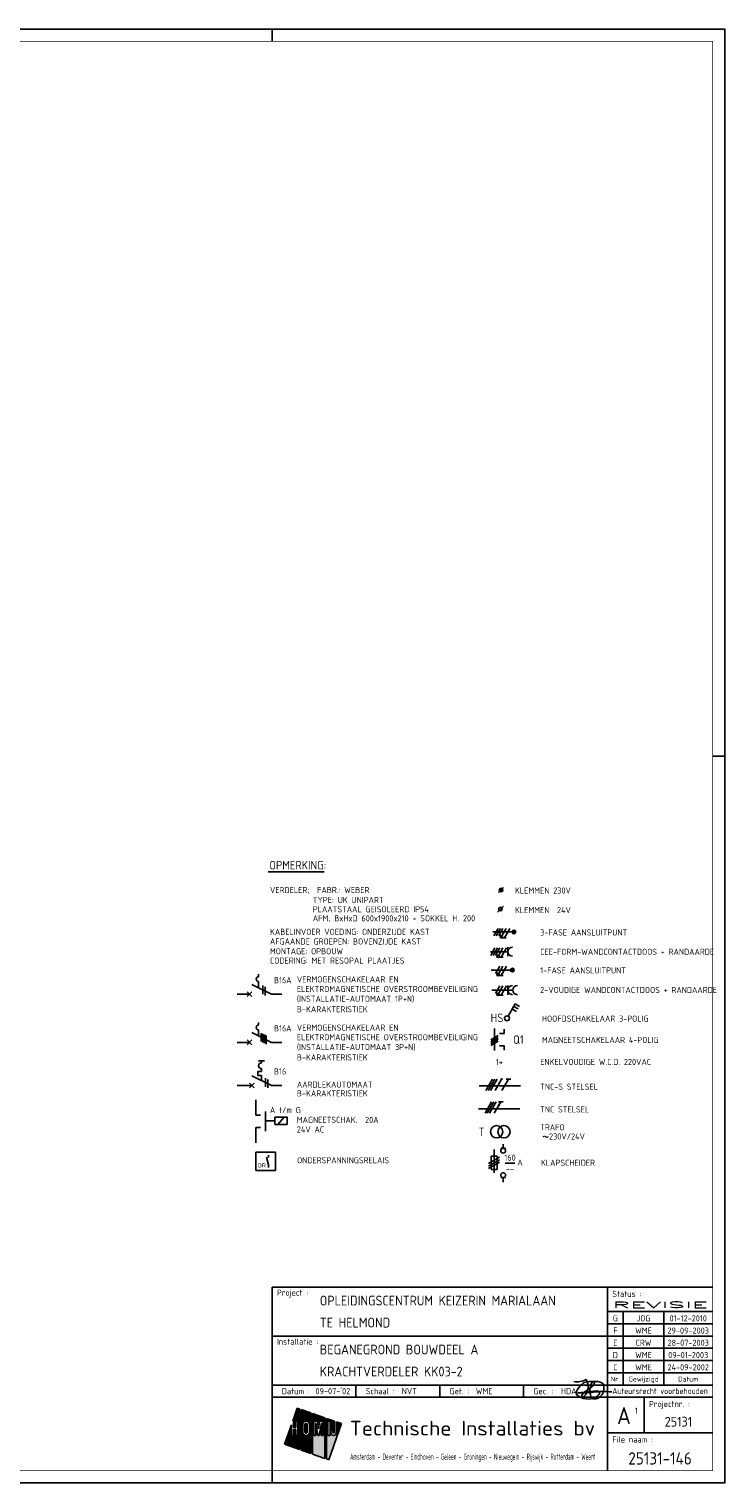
# Model space of a CAD drawing. Header units: millimetres. Extents: x 0 to 842, y 0 to 594.
# Tile 4 of 4: x 557 to 842, y 0 to 594. Entities that reach past the tile are written whole.
import ezdxf
from ezdxf.enums import TextEntityAlignment as Align

# ---------------------------------------------------------------- set-up
doc = ezdxf.new("R2010")
doc.units = ezdxf.units.MM
doc.linetypes.add('HIDDEN', pattern=[9.525, 6.35, -3.175])
doc.layers.get('0').update_dxf_attribs({"linetype": 'CONTINUOUS'})
for name, color, linetype in [('02-61-50-lijn050', 90, 'CONTINUOUS'), ('1', 7, 'CONTINUOUS'), ('40', 1, 'CONTINUOUS'), ('41', 2, 'CONTINUOUS'), ('70', 1, 'CONTINUOUS'), ('71', 2, 'CONTINUOUS'), ('EL$2B---_KADER', 4, 'CONTINUOUS'), ('LIJN025', 10, 'CONTINUOUS'), ('LIJN035', 50, 'CONTINUOUS'), ('LIJN050', 90, 'CONTINUOUS'), ('TEKST18', 210, 'CONTINUOUS'), ('TEKST25', 10, 'CONTINUOUS'), ('TEKST35', 50, 'CONTINUOUS'), ('TEKST50', 90, 'CONTINUOUS'), ('TEKST70', 130, 'CONTINUOUS')]:
    doc.layers.add(name, color=color, linetype=linetype)
doc.styles.add('5_0', font='iso.shx')
doc.styles.add('HELV', font='ISO.SHX')
doc.styles.add('ISO', font='ISO.SHX')
doc.styles.add('NEN', font='iso.shx')
doc.styles.add('ROMAND', font='romand')

# ---------------------------------------------------------------- blocks, each defined once
blk = doc.blocks.new('A1')
at = {"layer": 'LIJN025'}
for p, q in [((205, 589), (205, 594)), ((340.5, 589), (340.5, 594)), ((476, 589), (476, 594)), ((656, 589), (656, 594)), ((0, 297), (25, 297)), ((836, 297), (841, 297)), ((0, 148.5), (25, 148.5)), ((793, 80), (793, 5)), ((793, 70), (836, 70)), ((799.5, 70), (799.5, 40)), ((816, 70), (816, 40)), ((656, 60), (793, 60)), ((793, 65), (836, 65)), ((793, 60), (836, 60)), ((793, 55), (836, 55)), ((793, 50), (836, 50)), ((793, 45), (836, 45)), ((656, 40), (836, 40)), ((690.25, 35), (690.25, 40)), ((724.5, 35), (724.5, 40)), ((758.75, 35), (758.75, 40)), ((656, 35), (836, 35)), ((666.28, 30.55), (664.44, 25.28)), ((667.23, 30.22), (666.28, 30.55)), ((667.23, 13.64), (667.23, 30.22)), ((667.85, 30), (667.85, 13.42)), ((671.81, 28.62), (667.85, 30)), ((808, 35), (808, 20.5)), ((664.44, 25.28), (664.78, 25.28)), ((664.78, 25.28), (664.78, 22.62)), ((665.68, 22.62), (665.68, 25.28)), ((665.68, 25.28), (666.58, 25.28)), ((666.58, 25.28), (666.58, 19.41)), ((668.51, 23.91), (668.61, 24.43)), ((668.51, 20.8), (668.51, 23.91)), ((668.61, 24.43), (668.9, 24.86)), ((668.9, 24.86), (669.35, 25.18)), ((669.35, 25.18), (669.88, 25.28)), ((669.39, 23.89), (669.46, 24.14)), ((669.39, 20.81), (669.39, 23.89)), ((669.46, 24.14), (669.63, 24.32)), ((669.63, 24.32), (669.89, 24.39)), ((669.88, 25.28), (670.41, 25.18)), ((669.89, 24.39), (670.13, 24.32)), ((670.13, 24.32), (670.31, 24.14)), ((670.31, 24.14), (670.38, 23.89)), ((670.38, 23.89), (670.38, 20.81)), ((670.41, 25.18), (670.85, 24.88)), ((670.85, 24.88), (671.14, 24.45)), ((671.14, 24.45), (671.25, 23.91)), ((671.25, 23.91), (671.25, 20.8)), ((671.81, 12.03), (671.81, 28.62)), ((672.49, 28.38), (672.49, 11.8)), ((677.53, 26.61), (672.49, 28.38)), ((673.1, 25.28), (674.62, 25.28)), ((673.1, 19.41), (673.1, 25.28)), ((673.87, 24.56), (673.87, 19.41)), ((674.72, 19.41), (673.87, 24.56)), ((674.62, 25.28), (675, 22.14)), ((675, 22.14), (675.38, 25.28)), ((676.15, 24.56), (675.29, 19.41)), ((675.38, 25.28), (676.92, 25.28)), ((676.15, 19.41), (676.15, 24.56)), ((676.92, 25.28), (676.92, 19.41)), ((677.53, 10.03), (677.53, 26.61)), ((678.21, 26.37), (678.21, 9.79)), ((681.46, 25.24), (678.21, 26.37)), ((678.81, 25.28), (679.69, 25.28)), ((678.81, 19.41), (678.81, 25.28)), ((679.14, 9.47), (684.31, 24.24)), ((679.69, 25.28), (679.69, 19.41)), ((681.46, 20.62), (681.46, 25.24)), ((682.31, 24.94), (682.31, 20.61)), ((684.31, 24.24), (682.31, 24.94)), ((663.88, 23.67), (661.11, 15.78)), ((663.88, 19.41), (663.88, 23.67)), ((664.78, 19.41), (663.88, 19.41)), ((664.78, 22.62), (665.68, 22.62)), ((664.78, 21.86), (664.78, 19.41)), ((665.68, 21.86), (664.78, 21.86)), ((665.68, 19.41), (665.68, 21.86)), ((666.58, 19.41), (665.68, 19.41)), ((668.61, 20.28), (668.51, 20.8)), ((668.91, 19.82), (668.61, 20.28)), ((669.37, 19.52), (668.91, 19.82)), ((669.91, 19.41), (669.37, 19.52)), ((669.45, 20.57), (669.39, 20.81)), ((669.64, 20.38), (669.45, 20.57)), ((669.89, 20.32), (669.64, 20.38)), ((670.14, 20.38), (669.89, 20.32)), ((670.43, 19.53), (669.91, 19.41)), ((670.32, 20.56), (670.14, 20.38)), ((670.38, 20.81), (670.32, 20.56)), ((670.86, 19.83), (670.43, 19.53)), ((671.15, 20.26), (670.86, 19.83)), ((671.25, 20.8), (671.15, 20.26)), ((673.87, 19.41), (673.1, 19.41)), ((675.29, 19.41), (674.72, 19.41)), ((676.92, 19.41), (676.15, 19.41)), ((679.69, 19.41), (678.81, 19.41)), ((680.02, 21.54), (680.88, 21.54)), ((680.02, 20.61), (680.02, 21.54)), ((680.09, 20.16), (680.02, 20.61)), ((680.34, 19.76), (680.09, 20.16)), ((680.7, 19.5), (680.34, 19.76)), ((681.16, 19.41), (680.7, 19.5)), ((680.88, 21.54), (680.88, 20.62)), ((680.88, 20.62), (680.97, 20.41)), ((680.97, 20.41), (681.17, 20.33)), ((681.61, 19.5), (681.16, 19.41)), ((681.17, 20.33), (681.37, 20.41)), ((681.37, 20.41), (681.46, 20.62)), ((681.99, 19.77), (681.61, 19.5)), ((682.24, 20.17), (681.99, 19.77)), ((682.31, 20.61), (682.24, 20.17)), ((793, 20.5), (836, 20.5)), ((661.11, 15.78), (667.23, 13.64)), ((667.85, 13.42), (671.81, 12.03)), ((672.49, 11.8), (677.53, 10.03)), ((678.21, 9.79), (679.14, 9.47)), ((205, 0), (205, 5)), ((340.5, 0), (340.5, 5)), ((476, 0), (476, 5)), ((656, 0), (656, 5))]:
    blk.add_line(p, q, dxfattribs=at)
blk.add_lwpolyline([(0, 0), (0, 594), (841, 594), (841, 0)], close=True, dxfattribs=at)
for points in [[(664.44, 25.28), (666.28, 30.55), (667.23, 25.28), (667.23, 30.22)], [(667.85, 25.28), (667.85, 30), (671.81, 25.28), (671.81, 28.62)], [(664.78, 22.62), (664.78, 25.28), (665.68, 22.62), (665.68, 25.28)], [(666.58, 19.41), (666.58, 25.28), (667.23, 19.41), (667.23, 25.28)], [(669.35, 25.18), (667.85, 25.28), (669.88, 25.28), (667.85, 25.28)], [(668.9, 24.86), (667.85, 25.28), (669.35, 25.18), (667.85, 25.28)], [(668.61, 24.43), (667.85, 25.28), (668.9, 24.86), (667.85, 25.28)], [(667.85, 23.91), (667.85, 25.28), (668.51, 23.91), (668.61, 24.43)], [(667.85, 20.8), (667.85, 23.91), (668.51, 20.8), (668.51, 23.91)], [(669.39, 23.89), (669.46, 24.14), (670.38, 23.89), (670.31, 24.14)], [(669.39, 20.81), (669.39, 23.89), (670.38, 20.81), (670.38, 23.89)], [(669.46, 24.14), (669.63, 24.32), (670.31, 24.14), (670.13, 24.32)], [(669.63, 24.32), (669.89, 24.39), (670.13, 24.32), (669.89, 24.39)], [(670.41, 25.18), (669.88, 25.28), (670.41, 25.18), (671.81, 25.28)], [(670.85, 24.88), (670.41, 25.18), (670.85, 24.88), (671.81, 25.28)], [(671.14, 24.45), (670.85, 24.88), (671.14, 24.45), (671.81, 25.28)], [(671.25, 23.91), (671.14, 24.45), (671.81, 23.91), (671.81, 25.28)], [(671.25, 20.8), (671.25, 23.91), (671.81, 20.8), (671.81, 23.91)], [(672.49, 25.28), (672.49, 28.38), (677.53, 25.28), (677.53, 26.61)], [(672.49, 19.41), (672.49, 25.28), (673.1, 19.41), (673.1, 25.28)], [(673.87, 19.41), (673.87, 24.56), (674.72, 19.41), (673.87, 24.56)], [(675, 22.14), (674.62, 25.28), (675, 22.14), (675.38, 25.28)], [(675.29, 19.41), (676.15, 24.56), (676.15, 19.41), (676.15, 24.56)], [(676.92, 19.41), (676.92, 25.28), (677.53, 19.41), (677.53, 25.28)], [(679.69, 25.28), (678.21, 26.37), (681.46, 25.24), (678.21, 26.37)], [(678.81, 25.28), (678.21, 26.37), (679.69, 25.28), (678.21, 26.37)], [(678.21, 19.41), (678.21, 26.37), (678.81, 19.41), (678.81, 25.28)], [(679.69, 25.24), (679.69, 25.28), (681.46, 25.24)], [(679.69, 21.54), (679.69, 25.24), (681.46, 21.54), (681.46, 25.24)], [(682.31, 20.61), (682.31, 24.94), (683.04, 20.61), (684.31, 24.24)], [(661.11, 15.78), (662.39, 19.41), (667.23, 13.64), (667.23, 19.41)], [(662.39, 19.41), (663.88, 23.67), (663.88, 19.41), (663.88, 23.67)], [(664.78, 19.41), (664.78, 21.86), (665.68, 19.41), (665.68, 21.86)], [(667.85, 19.41), (668.51, 20.8), (667.85, 19.41), (668.61, 20.28)], [(667.85, 19.41), (667.85, 20.8), (667.85, 19.41), (668.51, 20.8)], [(667.85, 19.41), (668.61, 20.28), (667.85, 19.41), (668.91, 19.82)], [(667.85, 19.41), (668.91, 19.82), (667.85, 19.41), (669.37, 19.52)], [(667.85, 19.41), (669.37, 19.52), (667.85, 19.41), (669.91, 19.41)], [(667.85, 13.42), (667.85, 19.41), (671.81, 12.03), (671.81, 19.41)], [(669.45, 20.57), (669.39, 20.81), (670.32, 20.56), (670.38, 20.81)], [(669.64, 20.38), (669.45, 20.57), (670.14, 20.38), (670.32, 20.56)], [(669.89, 20.32), (669.64, 20.38), (669.89, 20.32), (670.14, 20.38)], [(669.91, 19.41), (670.43, 19.53), (669.91, 19.41), (671.81, 19.41)], [(670.43, 19.53), (670.86, 19.83), (670.43, 19.53), (671.81, 19.41)], [(670.86, 19.83), (671.15, 20.26), (670.86, 19.83), (671.81, 19.41)], [(671.81, 19.41), (671.15, 20.26), (671.81, 20.8), (671.25, 20.8)], [(672.49, 11.8), (672.49, 19.41), (677.53, 10.03), (677.53, 19.41)], [(678.21, 9.79), (678.21, 19.41), (679.14, 9.47), (682.62, 19.41)], [(679.69, 19.41), (679.69, 21.54), (680.02, 20.61), (680.02, 21.54)], [(679.69, 19.41), (680.02, 20.61), (679.69, 19.41), (680.09, 20.16)], [(679.69, 19.41), (680.09, 20.16), (679.69, 19.41), (680.34, 19.76)], [(679.69, 19.41), (680.34, 19.76), (679.69, 19.41), (680.7, 19.5)], [(679.69, 19.41), (680.7, 19.5), (679.69, 19.41), (681.16, 19.41)], [(680.02, 20.61), (680.02, 21.54), (680.09, 20.16), (680.02, 20.61)], [(681.46, 20.62), (680.88, 21.54), (681.46, 20.62), (681.46, 21.54)], [(681.37, 20.41), (680.88, 21.54), (681.46, 20.62), (680.88, 21.54)], [(681.17, 20.33), (680.88, 21.54), (681.37, 20.41), (680.88, 21.54)], [(680.97, 20.41), (680.88, 21.54), (681.17, 20.33), (680.88, 21.54)], [(680.88, 20.62), (680.88, 21.54), (680.97, 20.41), (680.88, 21.54)], [(681.16, 19.41), (682.62, 19.41), (681.61, 19.5), (682.62, 19.41)], [(682.62, 19.41), (681.61, 19.5), (682.62, 19.41), (681.99, 19.77)], [(682.62, 19.41), (681.99, 19.77), (683.04, 20.61), (682.24, 20.17)], [(682.24, 20.17), (682.31, 20.61), (682.24, 20.17), (683.04, 20.61)]]:
    blk.add_solid(points, dxfattribs=at)
at = {"layer": 'LIJN050'}
for p, q in [((836, 80), (656, 80)), ((656, 80), (656, 5))]:
    blk.add_line(p, q, dxfattribs=at)
at = {"layer": 'LIJN050', "const_width": 0.2}
blk.add_lwpolyline([(836, 5), (836, 589), (25, 589), (25, 5)], close=True, dxfattribs=at)
at = {"layer": 'TEKST18', "style": 'ISO'}
for s, p in [('Nr.', (796.25, 41.43)), ('Gewijzigd', (807.75, 41.43)), ('Datum', (826, 41.43))]:
    blk.add_text(s, height=2, dxfattribs=at).set_placement(p, align=Align.CENTER)
at = {"layer": 'TEKST18', "style": 'ISO', "width": 0.67468}
blk.add_text('Amsterdam - Deventer - Eindhoven - Geleen - Groningen - Nieuwegein - Rijswijk - Rotterdam - Weert', height=2.5, dxfattribs=at).set_placement((687.88, 9.47), (788, 9.47), align=Align.FIT)
at = {"layer": 'TEKST25', "style": 'ISO'}
for s, p in [('Project :', (658, 76.5)), ('Status :', (795, 76)), ('Installatie :', (658, 56.5)), ('Datum :', (660, 36.25)), ('Schaal :', (694.25, 36.25)), ('Get. :', (728.5, 36.25)), ('Gec. :', (762.75, 36.25)), ('Projectnr. :', (810, 31)), ('File naam :', (795, 16.5))]:
    blk.add_text(s, height=2.5, dxfattribs=at).set_placement(p)
at = {"layer": 'TEKST25', "style": 'ISO', "width": 1.015814}
blk.add_text('Auteursrecht voorbehouden', height=2.5, dxfattribs=at).set_placement((795, 36.3), (834, 36.3), align=Align.FIT)
at = {"layer": 'TEKST25', "style": 'ROMAND', "width": 2.899115}
blk.add_attdef('STATUS', text='', height=2.5, dxfattribs=at).set_placement((795, 71.5), (834, 71.5), align=Align.FIT)
at = {"layer": 'TEKST25', "style": 'ISO'}
for tag, p in [('E', (796.25, 66)), ('NAAM-E', (807.75, 66)), ('DATUM-E', (826, 66)), ('D', (796.25, 61)), ('NAAM-D', (807.75, 61)), ('DATUM-D', (826, 61)), ('C', (796.25, 56)), ('B', (796.25, 51)), ('NAAM-B', (807.75, 51)), ('NAAM-C', (807.75, 56)), ('DATUM-B', (826, 51)), ('DATUM-C', (826, 56)), ('A', (796.25, 46)), ('NAAM-A', (807.75, 46)), ('DATUM-A', (826, 46))]:
    blk.add_attdef(tag, text='', height=2.5, dxfattribs=at).set_placement(p, align=Align.CENTER)
for tag, p in [('DATUM', (673.75, 36.25)), ('SCHAAL', (709, 36.25)), ('GETEKEND', (739.25, 36.25)), ('GECONTOL.', (774, 36.25)), ('FORMAAT', (804.25, 28.25))]:
    blk.add_attdef(tag, p, '', height=2.5, dxfattribs=at)
at = {"layer": 'TEKST35', "style": 'ISO'}
for tag, p in [('PROJECT', (675.5, 72.5)), ('PLAATS', (675.5, 63.5)), ('INSTALLATIE-REGEL1', (675.5, 52.5)), ('INSTALLATIE-REGEL2', (675.5, 43.5))]:
    blk.add_attdef(tag, p, '', height=4, dxfattribs=at)
blk.add_attdef('PROJ.NR.', text='', height=4, dxfattribs=at).set_placement((822, 23), align=Align.CENTER)
at = {"layer": 'TEKST50', "style": 'HELV', "width": 1.169753}
blk.add_text('Technische Installaties bv', height=6, dxfattribs=at).set_placement((687.72, 19.36), (787.99, 19.36), align=Align.FIT)
at = {"layer": 'TEKST50', "style": 'ISO'}
blk.add_attdef('FILE-NAAM', text='', height=5, dxfattribs=at).set_placement((814.5, 7.5), align=Align.CENTER)
at = {"layer": 'TEKST70', "style": 'HELV'}
blk.add_text('A', height=7, dxfattribs=at).set_placement((799.75, 24), align=Align.CENTER)
blk = doc.blocks.new('PRHDAA4')
at = {"layer": '02-61-50-lijn050', "color": 50, "linetype": 'ByBlock', "flags": 128}
blk.add_lwpolyline([(1.04, 2.03, 0.043806), (-6.39, 1.89, -0.031193), (-12.8, 1.6), (-7.61, 2.16, 0.003454), (-5.1, 2.36, -0.231177), (-3.95, 1.92, -0.175519), (-3.92, 1.42, -0.153375), (-4.6, 0.4, -0.056813), (-5.76, -0.34, -0.100205), (-8.11, -0.94, -0.16296), (-12.67, 0.33, -0.379529), (-13.36, 2.09, -0.14016), (-11.01, 5.21, -0.143334), (-9.14, 6.05, -0.06258), (-4.67, 6.18, -0.12688), (-2.65, 5.49, -0.169413), (-2.32, 4.96, -0.095564), (-2.27, 2.38, -0.080055), (-2.63, 1.34, -0.126486), (-4.26, -0.44, -0.214891), (-6.48, -0.78, -0.203106), (-7.05, -0.45, -0.121177), (-7.75, 1.16, -0.121604), (-7.51, 4.45, -0.010614), (-7.31, 5.13, -0.021915), (-7.04, 5.72, -0.15615), (-6.41, 6.24, -0.050224), (-6.16, 6.3, -0.295436), (-5.97, 6.21, -0.250173), (-5.94, 5.68, -0.167384), (-8.57, 2.94, 0.121525), (-11.08, 0.82, 0.14194), (-11.19, 0.5, 0.153562), (-11.18, 0.3, 0.520832), (-10.31, 0.11, 0.362036), (-9.35, 7.05, -0.145439), (-14.41, 6.19)], format="xyb", dxfattribs=at)
blk = doc.blocks.new('T1146')
at = {"layer": '71'}
for p, q in [((-4, 0), (-4, -8)), ((0, -1.5), (-2, -1.5)), ((0, -6.5), (-2, -6.5))]:
    blk.add_line(p, q, dxfattribs=at)
blk = doc.blocks.new('RWS023', base_point=(227, 181))
at = {"layer": '40', "style": 'NEN'}
blk.add_text('~', height=5, dxfattribs=at).set_placement((223.5, 179.5))
blk = doc.blocks.new('KLAPSCHRENVOOI')
at = {"layer": '1', "color": 1}
for p, q in [((-16.95, 1.46), (-21.45, -1.14)), ((-16.95, 0.46), (-21.45, -2.14)), ((-16.95, -0.54), (-21.45, -3.14))]:
    blk.add_line(p, q, dxfattribs=at)
at = {"layer": '1', "color": 2}
for p, q in [((-20.45, 1.91), (-17.95, 1.91)), ((-20.45, -3.59), (-20.45, 1.91)), ((-19.2, 4.66), (-19.2, -4.84)), ((-17.95, 1.91), (-17.95, -3.59)), ((-16.5, 5.16), (-14.5, 5.16)), ((-17.95, -3.59), (-20.45, -3.59)), ((-14.5, -6.84), (-16.5, -6.84))]:
    blk.add_line(p, q, dxfattribs=at)
at = {"layer": '70'}
blk.add_line((-14.69, -0.96), (-10.69, -0.96), dxfattribs=at)
at = {"layer": '71'}
for centre in [(-15.5, 4.16), (-15.5, -5.84)]:
    blk.add_circle(centre, 1, dxfattribs=at)
at = {"layer": 'LIJN035'}
for p, q in [((-15.5, 5.16), (-15.5, 6.76)), ((-15.5, -6.84), (-15.5, -8.69))]:
    blk.add_line(p, q, dxfattribs=at)
at = {"layer": '40', "style": 'NEN'}
for s, p in [('160', (-12.69, 0.04)), ('--', (-12.69, -4.46))]:
    blk.add_text(s, height=2.5, dxfattribs=at).set_placement(p, align=Align.CENTER)
blk.add_text('A', height=2.5, dxfattribs=at).set_placement((-9.69, -1.96))
at = {"layer": 'TEKST25', "style": 'ISO'}
blk.add_text('KLAPSCHEIDER', height=2.5, dxfattribs=at).set_placement((-0.06, -2.04))

msp = doc.modelspace()

# ---------------------------------------------------------------- linework, layer by layer
at = {"color": 50}
for p, q in [((740.66, 162.18), (757.53, 162.18)), ((740.33, 152.88), (757.21, 152.88))]:
    msp.add_line(p, q, dxfattribs=at)
at = {"color": 10}
for p, q in [((743.33, 160.31), (746.03, 165)), ((744.26, 160.31), (746.97, 165)), ((745.2, 160.31), (747.91, 165)), ((747.08, 160.31), (749.78, 165)), ((749.89, 160.31), (752.59, 165)), ((751.66, 165), (753.53, 165)), ((743, 151.01), (745.71, 155.7)), ((743.94, 151.01), (746.64, 155.7)), ((744.88, 151.01), (747.58, 155.7)), ((746.75, 151.01), (749.46, 155.7)), ((748.52, 155.7), (750.39, 155.7))]:
    msp.add_line(p, q, dxfattribs=at)
at = {"color": 10, "const_width": 0.469}
for points in [[(749.58, 165.11, 1), (749.99, 164.88, 1)], [(748.44, 154.41, 1), (748.85, 154.17, 1)]]:
    msp.add_lwpolyline(points, format="xyb", close=True, dxfattribs=at)
at = {"layer": '1', "color": 1}
for p, q in [((748.34, 226.56), (746.59, 223.53)), ((749.34, 226.56), (747.59, 223.53)), ((750.34, 226.56), (748.59, 223.53)), ((751.59, 226.56), (749.87, 223.57)), ((753.09, 226.56), (750.91, 222.77)), ((747.07, 218.56), (745.32, 215.53)), ((748.07, 218.56), (746.32, 215.53)), ((749.07, 218.56), (747.32, 215.53)), ((750.32, 218.56), (748.6, 215.57)), ((751.82, 218.56), (749.64, 214.77)), ((749.07, 211.16), (747.32, 208.13)), ((750.32, 211.16), (748.6, 208.17)), ((751.82, 211.16), (749.64, 207.37)), ((749.07, 203.06), (747.32, 200.03)), ((750.32, 203.06), (748.6, 200.07)), ((751.82, 203.06), (749.64, 199.27))]:
    msp.add_line(p, q, dxfattribs=at)
at = {"layer": '1', "color": 2}
for p, q in [((647.73, 203.69), (655.77, 199.67)), ((647.73, 183.99), (655.77, 179.97)), ((651.73, 172.46), (651.73, 171.66)), ((647.73, 166.39), (655.77, 162.37)), ((651.73, 168.06), (650.13, 168.06)), ((650.13, 168.06), (650.13, 166.46)), ((650.13, 166.46), (651.73, 166.46)), ((651.73, 169.26), (651.73, 168.06)), ((651.73, 166.46), (651.73, 164.4))]:
    msp.add_line(p, q, dxfattribs=at)
at = {"layer": '1', "color": 1}
for centre in [(749.62, 223.13), (748.35, 215.13), (748.35, 207.73), (748.35, 199.63)]:
    msp.add_circle(centre, 0.5, dxfattribs=at)
at = {"layer": '1', "color": 2}
msp.add_arc((651.73, 170.46), 1.2, 90, 270, dxfattribs=at)
at = {"layer": '40'}
msp.add_line((750.56, 235.71), (748.06, 233.21), dxfattribs=at)
at = {"layer": '40', "color": 2}
msp.add_circle((749.31, 234.46), 0.75, dxfattribs=at)
at = {"layer": '70'}
for p, q in [((748.56, 241.21), (750.56, 243.21)), ((751.68, 222.77), (750.13, 222.77)), ((750.41, 214.77), (748.86, 214.77)), ((652.23, 203.19), (652.23, 199.69)), ((653.23, 202.69), (653.23, 199.19)), ((750.41, 207.37), (748.86, 207.37)), ((750.41, 199.27), (748.86, 199.27)), ((651.6, 183.8), (651.6, 180.3)), ((652.25, 183.48), (652.25, 179.98)), ((652.89, 183.16), (652.89, 179.66)), ((653.54, 182.83), (653.54, 179.33)), ((745.33, 181.03), (748.36, 182.78)), ((748.36, 182.03), (745.33, 180.28)), ((745.33, 179.53), (748.36, 181.28)), ((745.33, 178.78), (748.36, 180.53)), ((653.31, 165.37), (653.31, 161.87)), ((654.31, 164.87), (654.31, 161.37))]:
    msp.add_line(p, q, dxfattribs=at)
at = {"layer": '70', "const_width": 0.5}
for points in [[(749.37, 223.13, 1), (749.87, 223.13, 1)], [(748.1, 215.13, 1), (748.6, 215.13, 1)], [(748.1, 207.73, 1), (748.6, 207.73, 1)], [(748.1, 199.63, 1), (748.6, 199.63, 1)]]:
    msp.add_lwpolyline(points, format="xyb", close=True, dxfattribs=at)
at = {"layer": '71'}
for p, q in [((745.28, 217.04), (752.37, 217.04)), ((752.37, 215.16), (752.37, 218.91)), ((650.52, 206.8), (650.52, 207.8)), ((650.52, 202.3), (650.52, 204.8)), ((752.37, 199.48), (752.37, 203.23)), ((745.77, 201.36), (754.37, 201.36)), ((752.48, 190.7), (755.38, 195.72)), ((754.13, 193.56), (755.86, 192.56)), ((754.75, 194.64), (756.49, 193.64)), ((755.38, 195.72), (757.11, 194.72)), ((650.52, 187.1), (650.52, 188.1)), ((650.52, 182.6), (650.52, 185.1)), ((746.85, 185.65), (746.85, 176.65)), ((750.85, 183.65), (748.85, 183.65)), ((750.85, 178.65), (748.85, 178.65)), ((646.73, 163.37), (648.73, 161.37)), ((646.73, 161.37), (648.73, 163.37)), ((662.11, 149.38), (657.11, 149.38)), ((657.11, 149.38), (657.11, 146.38)), ((662.11, 146.38), (662.11, 149.38)), ((657.11, 146.38), (662.11, 146.38)), ((657.45, 135.2), (649.35, 135.2)), ((649.35, 135.2), (649.35, 127.7)), ((654.53, 129.96), (653.77, 133.06)), ((657.45, 127.7), (657.45, 135.2)), ((649.35, 127.7), (657.45, 127.7))]:
    msp.add_line(p, q, dxfattribs=at)
for centre, radius in [((749.56, 242.21), 0.75), ((749.56, 242.21), 0.5), ((749.56, 242.21), 0.25), ((754.78, 225.12), 0.75), ((754.78, 225.12), 0.5), ((754.78, 225.12), 0.25), ((754.2, 209.54), 0.75), ((754.2, 209.54), 0.5), ((754.2, 209.54), 0.25), ((751.97, 189.84), 1), ((747.75, 143.5), 2.5), ((750.75, 143.5), 2.5)]:
    msp.add_circle(centre, radius, dxfattribs=at)
for centre, radius in [((754.25, 217.04), 1.88), ((650.52, 205.8), 1), ((754.25, 201.36), 1.88), ((756.25, 201.36), 1.88), ((650.52, 186.1), 1)]:
    msp.add_arc(centre, radius, 90, 270, dxfattribs=at)
at = {"layer": 'LIJN025', "linetype": 'Continuous'}
msp.add_line((654.41, 249.62), (677.29, 249.62), dxfattribs=at)
at = {"layer": 'LIJN025', "color": 2, "linetype": 'Continuous'}
for p, q in [((645.81, 198.69), (647.78, 200.67)), ((645.81, 200.67), (647.78, 198.69)), ((645.81, 180.97), (647.78, 178.99)), ((645.81, 178.99), (647.78, 180.97))]:
    msp.add_line(p, q, dxfattribs=at)
at = {"layer": 'LIJN025', "color": 1, "linetype": 'Continuous'}
msp.add_line((658.41, 146.38), (660.92, 149.38), dxfattribs=at)
at = {"layer": 'LIJN025', "color": 2, "linetype": 'HIDDEN', "ltscale": 2.5}
msp.add_line((657.11, 147.88), (653.34, 147.88), dxfattribs=at)
at = {"layer": 'LIJN035'}
for p, q in [((754.28, 225.12), (746.2, 225.12)), ((753.7, 209.54), (745.5, 209.54)), ((646.8, 199.68), (641.72, 199.68)), ((655.77, 199.67), (659.97, 199.67)), ((750.85, 183.65), (750.85, 185.45)), ((646.8, 179.98), (641.72, 179.98)), ((655.77, 179.97), (659.97, 179.97)), ((750.85, 176.85), (750.85, 178.65)), ((647.74, 162.38), (641.72, 162.38)), ((655.77, 162.37), (659.97, 162.37)), ((649.34, 150.22), (649.34, 156.51)), ((649.34, 138.94), (649.34, 145.22)), ((654.53, 133.93), (654.53, 132.95)), ((654.53, 129.96), (654.53, 128.83))]:
    msp.add_line(p, q, dxfattribs=at)
at = {"layer": 'LIJN050'}
msp.add_line((650.52, 172.46), (652.92, 172.46), dxfattribs=at)

# ---------------------------------------------------------------- block references
at = {"layer": '40'}
msp.add_blockref('RWS023', (769.75, 140.3), dxfattribs=at)
at = {"layer": 'EL$2B---_KADER'}
msp.add_blockref('A1', (0, 0), dxfattribs=at).add_auto_attribs({'NAAM-E': 'JOG', 'NAAM-D': 'WME', 'NAAM-C': 'CRW', 'NAAM-B': 'WME', 'NAAM-A': 'WME', 'STATUS': 'REVISIE', 'FILE-NAAM': '25131-146', 'SCHAAL': 'NVT', 'INSTALLATIE-REGEL2': 'KRACHTVERDELER KK03-2', 'INSTALLATIE-REGEL1': 'BEGANEGROND BOUWDEEL A', 'DATUM': "09-07-'02", 'PLAATS': 'TE HELMOND', 'PROJECT': 'OPLEIDINGSCENTRUM KEIZERIN MARIALAAN', 'GETEKEND': 'WME', 'GECONTOL.': 'HDA', 'C': 'E', 'B': 'D', 'A': 'C', 'E': 'G', 'D': 'F', 'PROJ.NR.': '25131', 'DATUM-C': '28-07-2003', 'DATUM-B': '09-01-2003', 'DATUM-A': '24-09-2002', 'FORMAAT': '1', 'DATUM-E': '01-12-2010', 'DATUM-D': '29-09-2003'})
at = {"layer": 'LIJN025', "color": 2, "linetype": 'Continuous', "rotation": 180}
msp.add_blockref('T1146', (649.34, 143.72), dxfattribs=at)
at = {"layer": 'LIJN025'}
for name, p in [('KLAPSCHRENVOOI', (765.9, 131.6)), ('PRHDAA4', (793.7, 35.2))]:
    msp.add_blockref(name, p, dxfattribs=at)

# ---------------------------------------------------------------- texts
at = {"layer": '40', "style": 'NEN'}
for s, height, p in [('B16', 2.5, (656.77, 204.17)), ('A', 2.5, (661.77, 204.17)), ('B16', 2.5, (656.77, 184.47)), ('A', 2.5, (661.77, 184.47)), ('B16', 2.5, (656.77, 166.87)), ('230V/24V', 2.5, (769.15, 140.3)), ('OR', 1.8, (650.12, 128.86))]:
    msp.add_text(s, height=height, dxfattribs=at).set_placement(p)
at = {"layer": '41', "style": 'NEN'}
msp.add_text('T', height=3.5, dxfattribs=at).set_placement((742.85, 141.7), align=Align.RIGHT)
at = {"layer": 'TEKST25'}
for s, style, p in [('VERDELER;  FABR.: WEBER', 'ISO', (655.14, 240.99)), ('TYPE: UK UNIPART', 'ISO', (672.64, 236.93)), ('KLEMMEN 230V', 'ISO', (755.22, 240.79)), ('AFM; BxHxD 600x1900x210 + SOKKEL H. 200', 'ISO', (672.64, 229.43)), ('PLAATSTAAL GEISOLEERD IP54', 'ISO', (672.64, 233.13)), ('KLEMMEN  24V', 'ISO', (755.22, 232.79)), ('KABELINVOER VOEDING: ONDERZIJDE KAST', 'ISO', (655.14, 223.92)), ('3-FASE AANSLUITPUNT', 'ISO', (765.54, 223.65)), ('AFGAANDE GROEPEN: BOVENZIJDE KAST', 'ISO', (655.14, 219.97)), ('CODERING: MET RESOPAL PLAATJES', 'ISO', (655.14, 212.16)), ('MONTAGE: OPBOUW', 'ISO', (655.14, 215.99)), ('CEE-FORM-WANDCONTACTDOOS + RANDAARDE', 'ISO', (765.54, 215.75)), ('1-FASE AANSLUITPUNT', 'ISO', (765.54, 208.15)), ('VERMOGENSCHAKELAAR EN ', 'ISO', (666.14, 204.48)), ('ELEKTROMAGNETISCHE OVERSTROOMBEVEILIGING', 'ISO', (666.14, 200.55)), ('2-VOUDIGE WANDCONTACTDOOS + RANDAARDE', 'ISO', (765.54, 200.15)), ('(INSTALLATIE-AUTOMAAT 1P+N)', 'ISO', (666.14, 196.55)), ('B-KARAKTERISTIEK', 'ISO', (666.14, 192.3)), ('HOOFDSCHAKELAAR 3-POLIG', 'ISO', (766.24, 188.45)), ('VERMOGENSCHAKELAAR EN ', 'ISO', (666.14, 184.78)), ('(INSTALLATIE-AUTOMAAT 3P+N)', 'ISO', (666.14, 176.85)), ('ELEKTROMAGNETISCHE OVERSTROOMBEVEILIGING', 'ISO', (666.14, 180.85)), ('MAGNEETSCHAKELAAR 4-POLIG', 'ISO', (766.24, 179.75)), ('B-KARAKTERISTIEK', 'ISO', (666.14, 172.6)), ('1*', '5_0', (747.42, 170.74)), ('ENKELVOUDIGE W.C.D. 220VAC', 'ISO', (765.54, 170.75)), ('AARDLEKAUTOMAAT', 'ISO', (666.14, 161.48)), ('B-KARAKTERISTIEK', 'ISO', (666.14, 157.9)), ('TNC-S STELSEL', 'ISO', (765.54, 160.65)), ('A t/m G', 'ISO', (655.12, 151.09)), ('MAGNEETSCHAK.  20A', 'ISO', (666.12, 147.09)), ('TNC STELSEL', 'ISO', (765.54, 151.35)), ('24V AC', 'ISO', (666.12, 143.16)), ('TRAFO', 'ISO', (765.54, 144.05)), ('ONDERSPANNINGSRELAIS', 'ISO', (666.22, 130.58))]:
    msp.add_text(s, height=2.5, dxfattribs=dict(at, style=style)).set_placement(p)
at = {"layer": 'TEKST35', "linetype": 'HIDDEN', "style": 'ISO'}
msp.add_text('OPMERKING:', height=3.5, dxfattribs=at).set_placement((654.9, 250.62))
at = {"layer": 'TEKST35', "style": 'NEN'}
for s, p in [('HS', (745.29, 188.28)), ('Q1', (754.49, 179.38))]:
    msp.add_text(s, height=3.5, dxfattribs=at).set_placement(p)

doc.saveas('drawing.dxf')
